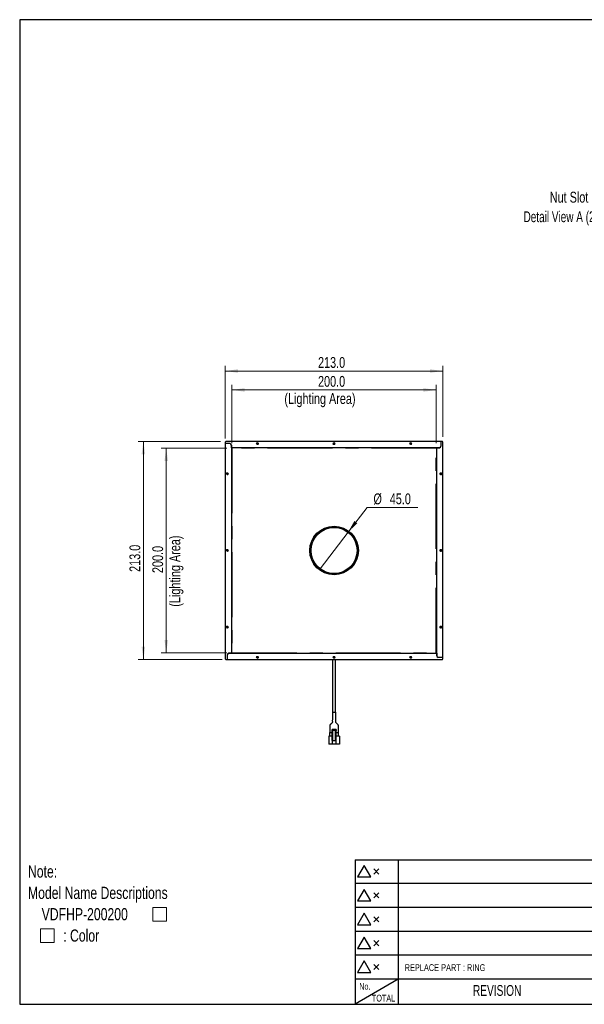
# Model space of a CAD drawing. Header units: millimetres. Extents: x 6 to 294, y 6 to 202.
# Tile 1 of 5: x 6 to 116, y 6 to 199. Entities that reach past the tile are written whole.
import ezdxf

# ---------------------------------------------------------------- set-up
doc = ezdxf.new("R2010")
doc.units = ezdxf.units.MM
doc.linetypes.add('CENTERX2', pattern=[20.32, 12.7, -2.54, 2.54, -2.54])
doc.styles.add('SLDTEXTSTYLE0', font='TXT', dxfattribs={"width": 0.75})
doc.styles.add('SLDTEXTSTYLE2', font='TXT', dxfattribs={"width": 0.7})
doc.styles.add('SLDTEXTSTYLE7', font='TXT', dxfattribs={"width": 0.690476})
doc.dimstyles.new('SLDDIMSTYLE0', dxfattribs={"dimtxt": 2.116667, "dimasz": 2.5, "dimexe": 0, "dimexo": 0.0625, "dimgap": 0.529167, "dimtad": 1, "dimdec": 1, "dimlfac": 5, "dimrnd": 1e-09, "dimzin": 4, "dimdsep": 46, "dimtxsty": 'SLDTEXTSTYLE0', "dimsah": 1, "dimcen": 0.09, "dimadec": 0, "dimazin": 1, "dimtfac": 1, "dimtdec": 1, "dimtofl": 0, "dimtmove": 0, "dimatfit": 3, "dimfxl": 1, "dimfrac": 2, "dimtolj": 1, "dimtzin": 12, "dimarcsym": 0})
doc.dimstyles.new('SLDDIMSTYLE1', dxfattribs={"dimtxt": 2.116667, "dimasz": 2.5, "dimexe": 0, "dimexo": 0.0625, "dimgap": 0.529167, "dimtad": 0, "dimtih": 1, "dimtoh": 1, "dimdec": 1, "dimlfac": 5, "dimrnd": 1e-09, "dimzin": 4, "dimdsep": 46, "dimtxsty": 'SLDTEXTSTYLE0', "dimblk1": 'NONE', "dimsah": 1, "dimcen": 0, "dimadec": 0, "dimazin": 1, "dimtfac": 1, "dimtdec": 1, "dimtmove": 0, "dimatfit": 3, "dimldrblk": 'NONE', "dimfxl": 1, "dimfrac": 2, "dimtolj": 1, "dimtzin": 12, "dimarcsym": 0})

# ---------------------------------------------------------------- blocks, each defined once
blk = doc.blocks.new('SW_SYMBOL_AWLD_SQR')
at = {"color": 0, "linetype": 'Continuous', "lineweight": 0}
for p, q in [((1600, 1600), (0, 1600)), ((0, 1600), (0, 0)), ((1600, 0), (1600, 1600)), ((0, 0), (1600, 0))]:
    blk.add_line(p, q, dxfattribs=at)
blk = doc.blocks.new('SW_NOTE_1')
at = {"color": 0, "linetype": 'Continuous', "lineweight": 0, "xscale": 0.0016898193, "yscale": 0.0016898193, "zscale": 0.0016898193}
for p in [(24.43, -7.85), (2.44, -12.03)]:
    blk.add_blockref('SW_SYMBOL_AWLD_SQR', p, dxfattribs=at)
at = {"color": 0, "linetype": 'Continuous', "lineweight": 0, "attachment_point": 1, "style": 'SLDTEXTSTYLE0'}
for s, insert, char_height in [('Note:', (0, 3.07), 2.381), ('Model Name Descriptions', (0, -1.11), 2.3813), ('VDFHP-200200', (2.68, -5.28), 2.3813), (': Color', (6.9, -9.46), 2.381)]:
    blk.add_mtext(s, dxfattribs=dict(at, insert=insert, char_height=char_height))
blk = doc.blocks.new('_D')
at = {"color": 7, "linetype": 'Continuous', "lineweight": 18}
for p, q in [((47.42, 116.22), (47.42, 127.62)), ((87.42, 116.22), (87.42, 127.62)), ((87.42, 126.62), (47.42, 126.62))]:
    blk.add_line(p, q, dxfattribs=at)
for points in [[(47.42, 126.62), (49.92, 126.27), (49.92, 126.97)], [(87.42, 126.62), (84.92, 126.97), (84.92, 126.27)]]:
    blk.add_solid(points, dxfattribs=at)
at = {"color": 7, "linetype": 'Continuous', "lineweight": 18, "attachment_point": 1, "style": 'SLDTEXTSTYLE0'}
for s, insert, char_height in [('200.0', (64.28, 129.35), 2.117), ('(Lighting Area)', (57.7, 125.99), 2.1167)]:
    blk.add_mtext(s, dxfattribs=dict(at, insert=insert, char_height=char_height))
blk = doc.blocks.new('_D_1')
at = {"color": 7, "linetype": 'Continuous', "lineweight": 18}
for p, q in [((46.42, 115.22), (33.58, 115.22)), ((34.58, 115.22), (34.58, 75.22)), ((46.42, 75.22), (33.58, 75.22))]:
    blk.add_line(p, q, dxfattribs=at)
for points in [[(34.58, 115.22), (34.23, 112.72), (34.93, 112.72)], [(34.58, 75.22), (34.93, 77.72), (34.23, 77.72)]]:
    blk.add_solid(points, dxfattribs=at)
at = {"color": 7, "linetype": 'Continuous', "lineweight": 18, "attachment_point": 1, "rotation": 90, "style": 'SLDTEXTSTYLE0'}
for s, insert, char_height in [('(Lighting Area)', (35.21, 84.22), 2.1167), ('200.0', (31.85, 90.8), 2.117)]:
    blk.add_mtext(s, dxfattribs=dict(at, insert=insert, char_height=char_height))
blk = doc.blocks.new('_D_2')
at = {"color": 7, "linetype": 'Continuous', "lineweight": 18}
for p, q in [((46.12, 117.12), (46.12, 131.32)), ((88.72, 117.42), (88.72, 131.32)), ((46.12, 130.32), (88.72, 130.32))]:
    blk.add_line(p, q, dxfattribs=at)
for points in [[(46.12, 130.32), (48.62, 129.97), (48.62, 130.67)], [(88.72, 130.32), (86.22, 130.67), (86.22, 129.97)]]:
    blk.add_solid(points, dxfattribs=at)
at = {"color": 7, "linetype": 'Continuous', "lineweight": 18, "insert": (64.28, 133.05), "char_height": 2.117, "attachment_point": 1, "style": 'SLDTEXTSTYLE0'}
blk.add_mtext('213.0', dxfattribs=at)
blk = doc.blocks.new('_D_3')
at = {"color": 7, "linetype": 'Continuous', "lineweight": 18}
for p, q in [((45.22, 116.52), (29.11, 116.52)), ((30.11, 116.52), (30.11, 73.92)), ((45.52, 73.92), (29.11, 73.92))]:
    blk.add_line(p, q, dxfattribs=at)
for points in [[(30.11, 116.52), (29.76, 114.02), (30.46, 114.02)], [(30.11, 73.92), (30.46, 76.42), (29.76, 76.42)]]:
    blk.add_solid(points, dxfattribs=at)
at = {"color": 7, "linetype": 'Continuous', "lineweight": 18, "insert": (27.38, 91.03), "char_height": 2.117, "attachment_point": 1, "rotation": 90, "style": 'SLDTEXTSTYLE0'}
blk.add_mtext('213.0', dxfattribs=at)
blk = doc.blocks.new('_D_4')
at = {"color": 7, "linetype": 'Continuous', "lineweight": 18}
for p, q in [((70.16, 98.79), (73.88, 103.65)), ((73.88, 103.65), (83.79, 103.65)), ((64.69, 91.64), (70.16, 98.79))]:
    blk.add_line(p, q, dxfattribs=at)
blk.add_solid([(70.16, 98.79), (71.95, 100.56), (71.4, 100.99)], dxfattribs=at)
at = {"color": 7, "linetype": 'Continuous', "lineweight": 18, "char_height": 2.117, "attachment_point": 1, "style": 'SLDTEXTSTYLE0'}
for s, insert in [('%%c', (75.13, 106.38)), ('45.0', (78.32, 106.38))]:
    blk.add_mtext(s, dxfattribs=dict(at, insert=insert))
blk = doc.blocks.new('_NONE')
blk = doc.blocks.new('SW_NOTE_4')
at = {"color": 0, "linetype": 'Continuous', "lineweight": 0, "attachment_point": 2}
for s, insert, char_height, style in [('Nut Slot', (5.13, 2.73), 2.117, 'SLDTEXTSTYLE0'), ('Detail View A (2 : 1)', (4.86, -1.09), 2.1167, 'SLDTEXTSTYLE7')]:
    blk.add_mtext(s, dxfattribs=dict(at, insert=insert, char_height=char_height, style=style))

msp = doc.modelspace()

# ---------------------------------------------------------------- linework, layer by layer
at = {"color": 7, "linetype": 'Continuous', "lineweight": 25}
for p, q in [((5.901, 199.039), (5.901, 6.453)), ((291.144, 199.039), (5.901, 199.039)), ((46.223, 116.515), (46.123, 116.415)), ((46.123, 116.415), (46.123, 116.115)), ((47.023, 116.115), (46.123, 116.115)), ((46.123, 116.115), (46.123, 74.015)), ((88.323, 116.515), (46.223, 116.515)), ((47.323, 115.315), (47.323, 115.815)), ((47.323, 115.815), (47.323, 75.115)), ((88.323, 116.515), (88.323, 115.615)), ((88.623, 116.515), (88.323, 116.515)), ((88.723, 116.415), (88.623, 116.515)), ((88.723, 74.315), (88.723, 116.415)), ((88.023, 115.315), (47.323, 115.315)), ((87.523, 74.615), (87.523, 115.315)), ((87.523, 115.315), (88.023, 115.315)), ((47.323, 75.115), (46.823, 75.115)), ((46.823, 75.115), (87.523, 75.115)), ((87.523, 75.115), (87.523, 74.615)), ((46.123, 74.015), (46.223, 73.915)), ((46.223, 73.915), (46.523, 73.915)), ((46.523, 74.815), (46.523, 73.915)), ((46.523, 73.915), (88.623, 73.915)), ((67.123, 73.915), (67.123, 63.614)), ((67.723, 63.614), (67.723, 73.915)), ((88.723, 74.315), (87.823, 74.315)), ((88.623, 73.915), (88.723, 74.015)), ((88.723, 74.015), (88.723, 74.315)), ((67.083, 63.614), (67.763, 63.614)), ((67.823, 60.184), (67.023, 60.184)), ((67.023, 60.024), (67.023, 60.184)), ((67.823, 60.024), (67.023, 60.024)), ((67.023, 58.044), (67.023, 60.024)), ((67.123, 60.024), (67.123, 58.044)), ((67.723, 58.044), (67.723, 60.024)), ((67.823, 60.184), (67.823, 60.024)), ((67.823, 58.044), (67.823, 60.024)), ((66.373, 58.904), (66.373, 57.304)), ((67.023, 58.904), (66.373, 58.904)), ((66.583, 59.614), (66.683, 59.614)), ((66.623, 58.904), (66.623, 59.614)), ((66.683, 59.614), (67.023, 59.614)), ((67.023, 58.044), (67.123, 58.044)), ((67.023, 58.044), (67.023, 57.304)), ((67.123, 58.044), (67.723, 58.044)), ((67.723, 58.044), (67.823, 58.044)), ((67.823, 59.614), (68.163, 59.614)), ((68.473, 58.904), (67.823, 58.904)), ((67.823, 57.304), (67.823, 58.044)), ((68.163, 59.614), (68.263, 59.614)), ((68.223, 59.614), (68.223, 58.904)), ((68.473, 58.904), (68.473, 57.304)), ((67.023, 57.304), (66.373, 57.304)), ((67.823, 57.304), (67.023, 57.304)), ((68.473, 57.304), (67.823, 57.304)), ((71.558, 34.72), (71.558, 6.453)), ((71.558, 34.72), (139.144, 34.72)), ((79.944, 34.72), (79.944, 6.453)), ((73.31, 33.604), (72.016, 31.364)), ((74.603, 31.364), (73.31, 33.604)), ((75.185, 31.93), (76.185, 32.93)), ((75.185, 32.93), (76.185, 31.93)), ((72.016, 31.364), (74.603, 31.364)), ((79.944, 30.053), (71.558, 30.053)), ((73.31, 28.934), (72.016, 26.694)), ((74.603, 26.694), (73.31, 28.934)), ((91.144, 30.053), (79.944, 30.053)), ((102.344, 30.053), (91.144, 30.053)), ((139.144, 30.053), (102.344, 30.053)), ((75.185, 27.26), (76.185, 28.26)), ((75.185, 28.26), (76.185, 27.26)), ((79.944, 25.386), (71.558, 25.386)), ((72.016, 26.694), (74.603, 26.694)), ((91.144, 25.386), (79.944, 25.386)), ((102.344, 25.386), (91.144, 25.386)), ((139.144, 25.386), (102.344, 25.386)), ((73.31, 24.264), (72.016, 22.024)), ((74.603, 22.024), (73.31, 24.264)), ((75.185, 22.59), (76.185, 23.59)), ((75.185, 23.59), (76.185, 22.59)), ((72.016, 22.024), (74.603, 22.024)), ((79.944, 20.72), (71.558, 20.72)), ((73.31, 19.594), (72.016, 17.354)), ((74.603, 17.354), (73.31, 19.594)), ((91.144, 20.72), (79.944, 20.72)), ((102.344, 20.72), (91.144, 20.72)), ((139.144, 20.72), (102.344, 20.72)), ((72.016, 17.354), (74.603, 17.354)), ((75.185, 17.92), (76.185, 18.92)), ((75.185, 18.92), (76.185, 17.92)), ((79.944, 16.053), (71.558, 16.053)), ((91.144, 16.053), (79.944, 16.053)), ((102.344, 16.053), (91.144, 16.053)), ((139.144, 16.053), (102.344, 16.053)), ((73.31, 14.924), (72.016, 12.684)), ((74.603, 12.684), (73.31, 14.924)), ((75.185, 13.25), (76.185, 14.25)), ((75.185, 14.25), (76.185, 13.25)), ((72.016, 12.684), (74.603, 12.684)), ((79.944, 11.386), (71.558, 11.386)), ((79.944, 11.386), (71.558, 6.453)), ((91.144, 11.386), (79.944, 11.386)), ((102.344, 11.386), (91.144, 11.386)), ((139.144, 11.386), (102.344, 11.386)), ((5.901, 6.453), (291.144, 6.453))]:
    msp.add_line(p, q, dxfattribs=at)
at = {"color": 7, "linetype": 'Continuous', "lineweight": 0}
for p, q in [((67.569, 116.051), (67.564, 116.056)), ((46.587, 110.362), (46.581, 110.356)), ((88.259, 110.068), (88.264, 110.074)), ((46.587, 95.362), (46.581, 95.356)), ((88.259, 95.068), (88.264, 95.074)), ((46.587, 80.362), (46.581, 80.356)), ((88.259, 80.068), (88.264, 80.074))]:
    msp.add_line(p, q, dxfattribs=at)
at = {"color": 7, "linetype": 'CENTERX2'}
for p, q in [((47.423, 115.215), (47.423, 75.215)), ((87.423, 115.215), (47.423, 115.215)), ((87.423, 75.215), (87.423, 115.215)), ((47.423, 75.215), (87.423, 75.215))]:
    msp.add_line(p, q, dxfattribs=at)
at = {"color": 7, "linetype": 'Continuous', "lineweight": 25, "flags": 128}
msp.add_lwpolyline([(68.263, 60.321), (68.263, 60.321), (68.263, 60.324), (68.263, 60.331), (68.263, 60.342), (68.263, 60.356), (68.263, 60.394), (68.263, 60.446), (68.263, 60.577), (68.263, 60.603), (68.262, 60.623), (68.262, 60.652), (68.262, 60.692), (68.263, 60.725), (68.266, 60.753), (68.268, 60.771), (68.269, 60.792), (68.271, 60.814), (68.273, 60.836), (68.274, 60.879), (68.272, 60.954), (68.264, 61.009), (68.254, 61.044), (68.239, 61.083), (68.223, 61.113), (68.199, 61.149), (68.166, 61.189), (68.122, 61.233), (68.002, 61.329), (67.877, 61.429), (67.799, 61.52), (67.766, 61.6), (67.757, 61.667), (67.761, 61.782), (67.764, 61.951), (67.76, 62.172), (67.758, 62.553), (67.76, 63.034), (67.763, 63.614), (67.763, 63.614)], dxfattribs=at)
at = {"color": 7, "linetype": 'Continuous', "lineweight": 25}
for centre, radius in [((52.423, 116.115), 0.16), ((67.423, 116.115), 0.16), ((82.423, 116.115), 0.16), ((46.523, 110.215), 0.16), ((88.323, 110.215), 0.16), ((67.423, 95.215), 4.75), ((67.423, 95.215), 4.7), ((67.423, 95.215), 4.5), ((46.523, 95.215), 0.16), ((88.323, 95.215), 0.16), ((46.523, 80.215), 0.16), ((88.323, 80.215), 0.16), ((52.423, 74.315), 0.16), ((67.423, 74.315), 0.16), ((82.423, 74.315), 0.16)]:
    msp.add_circle(centre, radius, dxfattribs=at)
for centre, radius, start, end in [((47.023, 115.815), 0.3, 0, 90), ((52.423, 115.915), 0.16, 90, 141.31781), ((52.423, 115.915), 0.16, 38.68219, 90), ((67.423, 115.915), 0.16, 90, 141.31781), ((67.423, 115.915), 0.16, 38.68219, 90), ((82.423, 115.915), 0.16, 90, 141.31781), ((82.423, 115.915), 0.16, 38.68219, 90), ((88.023, 115.615), 0.3, 270, 0), ((46.723, 110.215), 0.16, 128.68219, 180), ((46.723, 110.215), 0.16, 180, 231.31781), ((88.123, 110.215), 0.16, 0, 51.31781), ((88.123, 110.215), 0.16, 308.68219, 0), ((46.723, 95.215), 0.16, 128.68219, 180), ((46.723, 95.215), 0.16, 180, 231.31781), ((88.123, 95.215), 0.16, 0, 51.31781), ((88.123, 95.215), 0.16, 308.68219, 0), ((46.723, 80.215), 0.16, 128.68219, 180), ((46.723, 80.215), 0.16, 180, 231.31781), ((88.123, 80.215), 0.16, 0, 51.31781), ((88.123, 80.215), 0.16, 308.68219, 0), ((46.823, 74.815), 0.3, 90, 180), ((52.423, 74.515), 0.16, 218.68219, 270), ((52.423, 74.515), 0.16, 270, 321.31781), ((82.423, 74.515), 0.16, 218.68219, 270), ((82.423, 74.515), 0.16, 270, 321.31781), ((87.823, 74.615), 0.3, 180, 270)]:
    msp.add_arc(centre, radius, start, end, dxfattribs=at)
at = {"color": 7, "linetype": 'Continuous', "lineweight": 0}
for centre, start, end in [((52.423, 116.115), 255, 195), ((67.423, 116.115), 255, 195), ((67.423, 115.915), 45.00062, 195.00178), ((82.423, 116.115), 255, 195), ((46.523, 110.215), 255, 195), ((46.723, 110.215), 135.00383, 194.99894), ((88.323, 110.215), 255, 195), ((88.123, 110.215), 314.97972, 47.16121), ((46.523, 95.215), 255, 195), ((46.723, 95.215), 135.00392, 194.99882), ((88.323, 95.215), 255, 195), ((88.123, 95.215), 314.97905, 47.16189), ((46.523, 80.215), 255, 195), ((46.723, 80.215), 135.00419, 194.99862), ((88.323, 80.215), 255, 195), ((88.123, 80.215), 314.97677, 47.16417), ((52.423, 74.315), 255, 195), ((52.423, 74.515), 254.99692, 317.15587), ((67.423, 74.315), 255, 195), ((82.423, 74.315), 255, 195)]:
    msp.add_arc(centre, 0.2, start, end, dxfattribs=at)
at = {"color": 7, "linetype": 'Continuous', "lineweight": 25}
for points, knots in [([(67.083, 63.614), (67.084, 63.4), (67.086, 63.016), (67.088, 62.505), (67.087, 62.139), (67.077, 61.889), (67.089, 61.741), (67.089, 61.636), (67.072, 61.565), (67.037, 61.503), (66.968, 61.422), (66.847, 61.331), (66.733, 61.248), (66.661, 61.17), (66.634, 61.132), (66.619, 61.108), (66.608, 61.087), (66.597, 61.062), (66.592, 61.047), (66.585, 61.025), (66.577, 60.987), (66.572, 60.942), (66.571, 60.901), (66.571, 60.873), (66.572, 60.849), (66.573, 60.824), (66.577, 60.776), (66.582, 60.723), (66.584, 60.679), (66.583, 60.644), (66.583, 60.625)], [0, 0, 0, 0, 0.1721354, 0.3098615, 0.4126244, 0.4672364, 0.5115687, 0.532431, 0.5514372, 0.5696409, 0.5891864, 0.6369929, 0.6920652, 0.7125642, 0.7213478, 0.7299743, 0.7392022, 0.7496525, 0.7754805, 0.8014728, 0.8238143, 0.8437136, 0.8532854, 0.8627062, 0.8673346, 0.8722401, 0.8838089, 0.9162254, 0.9563129, 1, 1, 1, 1]), ([(66.584, 60.663), (66.583, 60.653), (66.583, 60.628), (66.582, 60.561), (66.583, 60.425), (66.582, 60.199), (66.583, 59.909), (66.583, 59.719), (66.583, 59.614)], [0, 0, 0, 0, 0.03025582, 0.07033891, 0.17400348, 0.39670526, 0.66889058, 1, 1, 1, 1]), ([(68.263, 59.614), (68.263, 59.725), (68.263, 59.915), (68.263, 60.13), (68.263, 60.25), (68.263, 60.297), (68.263, 60.315), (68.263, 60.318)], [0, 0, 0, 0, 0.4645118, 0.7918364, 0.904311, 0.9850271, 1, 1, 1, 1])]:
    msp.add_open_spline(points, degree=3, knots=knots, dxfattribs=at)

# ---------------------------------------------------------------- block references
at = {"color": 7, "linetype": 'Continuous', "lineweight": 0}
for name, p in [('SW_NOTE_4', (108.271, 162.644)), ('SW_NOTE_1', (7.523, 30.55))]:
    msp.add_blockref(name, p, dxfattribs=at)

# ---------------------------------------------------------------- texts
for s, insert, char_height, attachment_point, style in [('REPLACE PART : RING', (81.238, 14.294), 1.32292, 1, 'SLDTEXTSTYLE0'), ('No.', (73.45, 10.613), 1.3229, 2, 'SLDTEXTSTYLE2'), ('REVISION', (99.333, 10.219), 2.1167, 2, 'SLDTEXTSTYLE2'), ('TOTAL', (77.105, 8.32), 1.3229, 2, 'SLDTEXTSTYLE2')]:
    msp.add_mtext(s, dxfattribs=dict(at, insert=insert, char_height=char_height, attachment_point=attachment_point, style=style))

# ---------------------------------------------------------------- dimensions: what is measured, and where the dimension line sits
at = {"color": 7, "linetype": 'Continuous', "lineweight": 18}
for base, p1, p2, picture, middle in [((88.723, 130.322), (46.123, 116.115), (88.723, 116.415), '_D_2', (67.802, 130.322)), ((47.423, 123.257), (87.423, 115.215), (47.423, 115.215), '_D', (67.802, 123.257))]:
    dim = msp.add_linear_dim(base=base, p1=p1, p2=p2, dimstyle='SLDDIMSTYLE0', dxfattribs=at)
    dim.commit()
    dim.dimension.update_dxf_attribs({"geometry": picture, "text_midpoint": middle, "dimtype": 160})
for base, p1, p2, picture, middle in [((30.11, 73.915), (46.223, 116.515), (46.523, 73.915), '_D_3', (30.11, 94.545)), ((37.942, 75.215), (47.423, 115.215), (47.423, 75.215), '_D_1', (37.942, 94.322))]:
    dim = msp.add_linear_dim(base=base, p1=p1, p2=p2, angle=90, dimstyle='SLDDIMSTYLE0', dxfattribs=at)
    dim.commit()
    dim.dimension.update_dxf_attribs({"geometry": picture, "text_midpoint": middle, "dimtype": 160})
dim = msp.add_diameter_dim_2p(p1=(64.688, 91.641), p2=(70.157, 98.789), dimstyle='SLDDIMSTYLE1', dxfattribs=at)
dim.commit()
dim.dimension.update_dxf_attribs({"geometry": '_D_4', "text_midpoint": (79.461, 105.375), "dimtype": 163})

doc.saveas('drawing.dxf')
